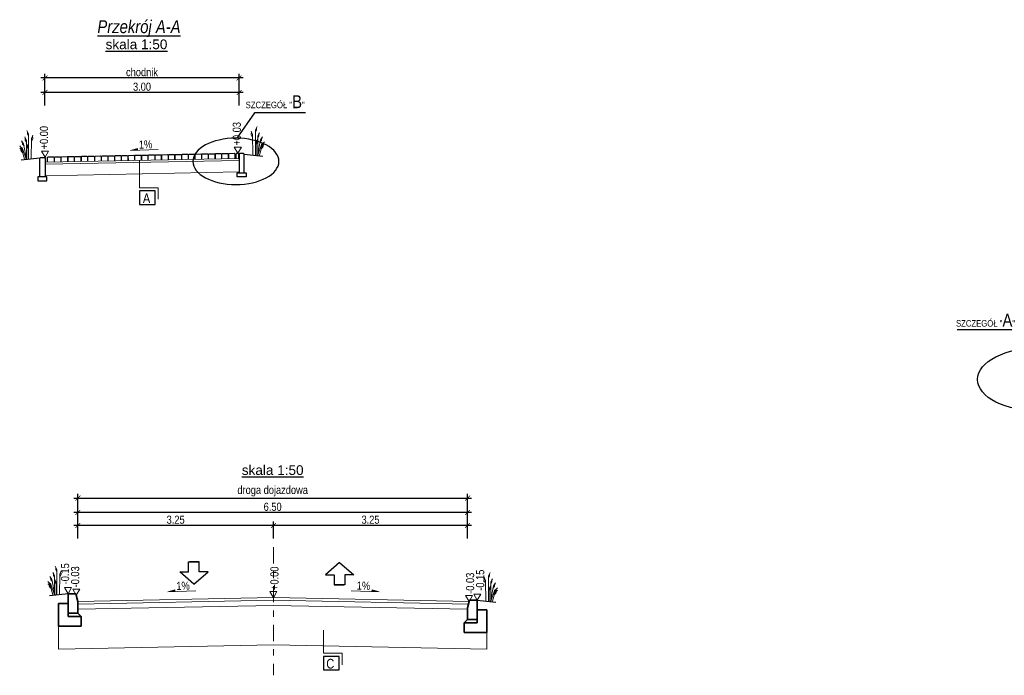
# Model space of a CAD drawing. Header units: metres. Extents: x 45702 to 45878, y -49323 to -49219.
# Tile 4 of 35: x 45702 to 45718, y -49314 to -49304. Entities that reach past the tile are written whole.
import ezdxf

# ---------------------------------------------------------------- set-up
doc = ezdxf.new("R2010")
doc.units = ezdxf.units.M
doc.linetypes.add('065-732_2012$0$OSIOWA', pattern=[5, 2.5, -1.25, 0, -1.25])
for name, color, linetype in [('00', 7, 'Continuous'), ('OPISY', 7, 'Continuous'), ('wymiarowanie', 7, 'Continuous')]:
    doc.layers.add(name, color=color, linetype=linetype)
for name, color, linetype, lineweight in [('00_ramka', 7, 'Continuous', 25), ('00_zielen', 82, 'Continuous', 15), ('_L_Tabelka', 7, 'Continuous', 13), ('_P_kostka', 7, 'Continuous', 13), ('_wymiary', 7, 'Continuous', 13), ('DP_OpisSpadki', 7, 'Continuous', 18), ('DP_Warstwy projektowane', 7, 'Continuous', 18), ('elementy betonowe', 7, 'Continuous', 35)]:
    doc.layers.add(name, color=color, linetype=linetype, lineweight=lineweight)
doc.styles.add('arial_ce', font='arial.ttf')
doc.styles.add('znakn', font='ARIALN.TTF')
doc.dimstyles.new('S50_T2.50_[m]', dxfattribs={"dimtxt": 0.125, "dimasz": 0.075, "dimexe": 0.063, "dimexo": 0.125, "dimgap": 0.025, "dimtad": 1, "dimrnd": 0.01, "dimzin": 0, "dimdsep": 46, "dimtxsty": 'znakn', "dimblk": 'ARCHTICK', "dimcen": -0.075, "dimdle": 0.063, "dimadec": 0, "dimazin": 0, "dimtfac": 1, "dimtix": 1, "dimtmove": 2, "dimatfit": 3, "dimfxl": 0.2, "dimfxlon": 1, "dimtolj": 1, "dimtzin": 0, "dimarcsym": 0})

# ---------------------------------------------------------------- blocks, each defined once
blk = doc.blocks.new('spadek')
blk.add_hatch(color=256).paths.add_polyline_path([(64.6, 3.7), (64.4, -2.1), (86.3, -2.8)])
blk.add_lwpolyline([(0, 0), (86.3, -2.8), (64.6, 3.7), (64.4, -2.1)])
blk = doc.blocks.new('_ArchTick')
at = {"color": 0, "linetype": 'ByBlock', "const_width": 0.15}
blk.add_lwpolyline([(-0.5, -0.5), (0.5, 0.5)], dxfattribs=at)
blk = doc.blocks.new('*D1018')
at = {"layer": '_L_Tabelka', "color": 0, "lineweight": -2, "ltscale": 0.5, "transparency": 16777216}
for p, q in [((45705.757, -49304.774), (45702.631, -49304.774)), ((45702.694, -49304.974), (45702.694, -49304.711)), ((45705.694, -49304.974), (45705.694, -49304.711))]:
    blk.add_line(p, q, dxfattribs=at)
at = {"layer": 'Defpoints', "color": 0, "ltscale": 0.5, "transparency": 16777216}
for p in [(45702.694, -49304.774), (45702.694, -49305.883), (45705.694, -49305.904)]:
    blk.add_point(p, dxfattribs=at)
at = {"layer": '_L_Tabelka', "color": 0, "lineweight": -2, "ltscale": 0.5, "transparency": 16777216, "xscale": 0.075, "yscale": 0.075, "zscale": 0.075, "rotation": 180}
blk.add_blockref('_ArchTick', (45702.694, -49304.774), dxfattribs=at)
at = {"layer": '_L_Tabelka', "color": 0, "lineweight": -2, "ltscale": 0.5, "transparency": 16777216, "xscale": 0.075, "yscale": 0.075, "zscale": 0.075}
blk.add_blockref('_ArchTick', (45705.694, -49304.774), dxfattribs=at)
at = {"layer": '_L_Tabelka', "color": 0, "ltscale": 0.5, "transparency": 16777216, "insert": (45704.194, -49304.685), "char_height": 0.125, "attachment_point": 5, "style": 'znakn'}
blk.add_mtext('\\A1;3.00', dxfattribs=at)
blk = doc.blocks.new('*D1019')
at = {"layer": '_L_Tabelka', "color": 0, "lineweight": -2, "ltscale": 0.5, "transparency": 16777216}
for p, q in [((45705.757, -49304.548), (45702.631, -49304.548)), ((45702.694, -49304.748), (45702.694, -49304.485)), ((45705.694, -49304.748), (45705.694, -49304.485))]:
    blk.add_line(p, q, dxfattribs=at)
at = {"layer": 'Defpoints', "color": 0, "ltscale": 0.5, "transparency": 16777216}
for p in [(45702.694, -49304.548), (45705.694, -49305.07), (45702.694, -49305.934)]:
    blk.add_point(p, dxfattribs=at)
at = {"layer": '_L_Tabelka', "color": 0, "lineweight": -2, "ltscale": 0.5, "transparency": 16777216, "xscale": 0.075, "yscale": 0.075, "zscale": 0.075, "rotation": 180}
blk.add_blockref('_ArchTick', (45702.694, -49304.548), dxfattribs=at)
at = {"layer": '_L_Tabelka', "color": 0, "lineweight": -2, "ltscale": 0.5, "transparency": 16777216, "xscale": 0.075, "yscale": 0.075, "zscale": 0.075}
blk.add_blockref('_ArchTick', (45705.694, -49304.548), dxfattribs=at)
at = {"layer": '_L_Tabelka', "color": 0, "ltscale": 0.5, "transparency": 16777216, "insert": (45704.194, -49304.46), "char_height": 0.125, "attachment_point": 5, "style": 'znakn'}
blk.add_mtext('\\A1;chodnik', dxfattribs=at)
blk = doc.blocks.new('*D1050')
at = {"layer": '_wymiary', "color": 0, "lineweight": -2, "ltscale": 0.5, "transparency": 16777216}
for p, q in [((45703.202, -49311.468), (45703.202, -49311.205)), ((45709.227, -49311.468), (45709.227, -49311.205)), ((45709.29, -49311.268), (45703.139, -49311.268))]:
    blk.add_line(p, q, dxfattribs=at)
at = {"layer": 'Defpoints', "color": 0, "ltscale": 0.5, "transparency": 16777216}
for p in [(45703.202, -49311.268), (45703.202, -49313.513), (45709.227, -49313.536)]:
    blk.add_point(p, dxfattribs=at)
at = {"layer": '_wymiary', "color": 0, "lineweight": -2, "ltscale": 0.5, "transparency": 16777216, "xscale": 0.075, "yscale": 0.075, "zscale": 0.075, "rotation": 180}
blk.add_blockref('_ArchTick', (45703.202, -49311.268), dxfattribs=at)
at = {"layer": '_wymiary', "color": 0, "lineweight": -2, "ltscale": 0.5, "transparency": 16777216, "xscale": 0.075, "yscale": 0.075, "zscale": 0.075}
blk.add_blockref('_ArchTick', (45709.227, -49311.268), dxfattribs=at)
at = {"layer": '_wymiary', "color": 0, "ltscale": 0.5, "transparency": 16777216, "insert": (45706.214, -49311.179), "char_height": 0.125, "attachment_point": 5, "style": 'znakn'}
blk.add_mtext('\\A1;6.50', dxfattribs=at)
blk = doc.blocks.new('*D1051')
at = {"layer": '_L_Tabelka', "color": 0, "lineweight": -2, "ltscale": 0.5, "transparency": 16777216}
for p, q in [((45703.139, -49311.043), (45709.29, -49311.043)), ((45703.202, -49311.243), (45703.202, -49310.98)), ((45709.227, -49311.243), (45709.227, -49310.98))]:
    blk.add_line(p, q, dxfattribs=at)
at = {"layer": 'Defpoints', "color": 0, "ltscale": 0.5, "transparency": 16777216}
for p in [(45709.227, -49311.043), (45703.202, -49313.513), (45709.227, -49313.536)]:
    blk.add_point(p, dxfattribs=at)
at = {"layer": '_L_Tabelka', "color": 0, "lineweight": -2, "ltscale": 0.5, "transparency": 16777216, "xscale": 0.075, "yscale": 0.075, "zscale": 0.075, "rotation": 180}
blk.add_blockref('_ArchTick', (45703.202, -49311.043), dxfattribs=at)
at = {"layer": '_L_Tabelka', "color": 0, "lineweight": -2, "ltscale": 0.5, "transparency": 16777216, "xscale": 0.075, "yscale": 0.075, "zscale": 0.075}
blk.add_blockref('_ArchTick', (45709.227, -49311.043), dxfattribs=at)
at = {"layer": '_L_Tabelka', "color": 0, "ltscale": 0.5, "transparency": 16777216, "insert": (45706.214, -49310.937), "char_height": 0.125, "attachment_point": 5, "style": 'znakn'}
blk.add_mtext('\\A1;droga dojazdowa', dxfattribs=at)
blk = doc.blocks.new('*D1052')
at = {"layer": '_wymiary', "color": 0, "lineweight": -2, "ltscale": 0.5, "transparency": 16777216}
for p, q in [((45706.29, -49311.468), (45703.138, -49311.468)), ((45703.201, -49311.668), (45703.201, -49311.405)), ((45706.227, -49311.668), (45706.227, -49311.405))]:
    blk.add_line(p, q, dxfattribs=at)
at = {"layer": 'Defpoints', "color": 0, "ltscale": 0.5, "transparency": 16777216}
for p in [(45703.201, -49311.468), (45703.201, -49312.824), (45706.227, -49313.313)]:
    blk.add_point(p, dxfattribs=at)
at = {"layer": '_wymiary', "color": 0, "lineweight": -2, "ltscale": 0.5, "transparency": 16777216, "xscale": 0.075, "yscale": 0.075, "zscale": 0.075, "rotation": 180}
blk.add_blockref('_ArchTick', (45703.201, -49311.468), dxfattribs=at)
at = {"layer": '_wymiary', "color": 0, "lineweight": -2, "ltscale": 0.5, "transparency": 16777216, "xscale": 0.075, "yscale": 0.075, "zscale": 0.075}
blk.add_blockref('_ArchTick', (45706.227, -49311.468), dxfattribs=at)
at = {"layer": '_wymiary', "color": 0, "ltscale": 0.5, "transparency": 16777216, "insert": (45704.714, -49311.379), "char_height": 0.125, "attachment_point": 5, "style": 'znakn'}
blk.add_mtext('\\A1;3.25', dxfattribs=at)
blk = doc.blocks.new('*D1053')
at = {"layer": '_wymiary', "color": 0, "lineweight": -2, "ltscale": 0.5, "transparency": 16777216}
for p, q in [((45709.29, -49311.468), (45706.164, -49311.468)), ((45706.227, -49311.668), (45706.227, -49311.405)), ((45709.227, -49311.668), (45709.227, -49311.405))]:
    blk.add_line(p, q, dxfattribs=at)
at = {"layer": 'Defpoints', "color": 0, "ltscale": 0.5, "transparency": 16777216}
for p in [(45706.227, -49311.468), (45706.227, -49312.824), (45709.227, -49312.833)]:
    blk.add_point(p, dxfattribs=at)
at = {"layer": '_wymiary', "color": 0, "lineweight": -2, "ltscale": 0.5, "transparency": 16777216, "xscale": 0.075, "yscale": 0.075, "zscale": 0.075, "rotation": 180}
blk.add_blockref('_ArchTick', (45706.227, -49311.468), dxfattribs=at)
at = {"layer": '_wymiary', "color": 0, "lineweight": -2, "ltscale": 0.5, "transparency": 16777216, "xscale": 0.075, "yscale": 0.075, "zscale": 0.075}
blk.add_blockref('_ArchTick', (45709.227, -49311.468), dxfattribs=at)
at = {"layer": '_wymiary', "color": 0, "ltscale": 0.5, "transparency": 16777216, "insert": (45707.727, -49311.379), "char_height": 0.125, "attachment_point": 5, "style": 'znakn'}
blk.add_mtext('\\A1;3.25', dxfattribs=at)

msp = doc.modelspace()

# ---------------------------------------------------------------- linework, layer by layer
at = {"color": 3}
for p, q in [((45705.7744996, -49305.7263658), (45706.0627651, -49305.7582518)), ((45702.6144996, -49305.788819), (45702.3262341, -49305.8207049)), ((45703.051936, -49312.5237283), (45702.7636705, -49312.5556143)), ((45709.3768436, -49312.6227459), (45709.665109, -49312.6546318))]:
    msp.add_line(p, q, dxfattribs=at)
at = {"linetype": 'Continuous', "ltscale": 1.2, "flags": 128}
for points in [[(45702.7344733, -49305.8521837), (45702.7344733, -49305.7813946), (45702.7443707, -49305.771004), (45702.8243747, -49305.7694039), (45702.8344733, -49305.7793026), (45702.8345903, -49305.8501814)], [(45702.8398674, -49305.8500758), (45702.8398674, -49305.7792867), (45702.8497649, -49305.7688961), (45702.9297689, -49305.767296), (45702.9398675, -49305.7771947), (45702.9399844, -49305.8480735)], [(45702.9452616, -49305.847968), (45702.9452616, -49305.7771788), (45702.955159, -49305.7667882), (45703.035163, -49305.7651882), (45703.0452616, -49305.7750868), (45703.0453786, -49305.8459656)], [(45703.0465574, -49305.845942), (45703.0465574, -49305.7751529), (45703.0564548, -49305.7647623), (45703.1364588, -49305.7631622), (45703.1465574, -49305.7730609), (45703.1466744, -49305.8439397)], [(45703.1519515, -49305.8438342), (45703.1519515, -49305.773045), (45703.161849, -49305.7626544), (45703.241853, -49305.7610544), (45703.2519516, -49305.770953), (45703.2520685, -49305.8418318)], [(45703.2532473, -49305.8418082), (45703.2532473, -49305.7710191), (45703.2631448, -49305.7606285), (45703.3431488, -49305.7590284), (45703.3532474, -49305.7689271), (45703.3533643, -49305.8398059)], [(45703.3586415, -49305.8397004), (45703.3586415, -49305.7689112), (45703.3685389, -49305.7585206), (45703.4485429, -49305.7569206), (45703.4586415, -49305.7668192), (45703.4587585, -49305.837698)], [(45703.4640356, -49305.8375925), (45703.4640356, -49305.7668034), (45703.4739331, -49305.7564128), (45703.5539371, -49305.7548127), (45703.5640357, -49305.7647113), (45703.5641526, -49305.8355901)], [(45703.5653314, -49305.8355666), (45703.5653314, -49305.7647774), (45703.5752289, -49305.7543868), (45703.6552329, -49305.7527868), (45703.6653315, -49305.7626854), (45703.6654484, -49305.8335642)], [(45703.6707255, -49305.8334587), (45703.6707255, -49305.7626696), (45703.680623, -49305.752279), (45703.760627, -49305.7506789), (45703.7707256, -49305.7605775), (45703.7708426, -49305.8314563)], [(45703.7720213, -49305.8314328), (45703.7720213, -49305.7606436), (45703.7819188, -49305.750253), (45703.8619228, -49305.748653), (45703.8720214, -49305.7585516), (45703.8721384, -49305.8294304)], [(45703.8774155, -49305.8293249), (45703.8774155, -49305.7585358), (45703.887313, -49305.7481452), (45703.967317, -49305.7465451), (45703.9774156, -49305.7564437), (45703.9775325, -49305.8273225)], [(45703.9787113, -49305.827299), (45703.9787113, -49305.7565098), (45703.9886088, -49305.7461192), (45704.0686128, -49305.7445192), (45704.0787113, -49305.7544178), (45704.0788283, -49305.8252966)], [(45704.0841054, -49305.8251911), (45704.0841054, -49305.754402), (45704.0940029, -49305.7440114), (45704.1740069, -49305.7424113), (45704.1841055, -49305.7523099), (45704.1842225, -49305.8231887)], [(45704.1854012, -49305.8231652), (45704.1854012, -49305.752376), (45704.1952987, -49305.7419854), (45704.2753027, -49305.7403854), (45704.2854013, -49305.750284), (45704.2855182, -49305.8211628)], [(45704.2907954, -49305.8210573), (45704.2907954, -49305.7502682), (45704.3006929, -49305.7398776), (45704.3806969, -49305.7382775), (45704.3907954, -49305.7481761), (45704.3909124, -49305.8190549)], [(45704.3961895, -49305.8189494), (45704.3961895, -49305.7481603), (45704.406087, -49305.7377697), (45704.486091, -49305.7361696), (45704.4961896, -49305.7460682), (45704.4963066, -49305.8169471)], [(45704.4974853, -49305.8169235), (45704.4974853, -49305.7461344), (45704.5073828, -49305.7357438), (45704.5873868, -49305.7341437), (45704.5974854, -49305.7440423), (45704.5976023, -49305.8149211)], [(45704.6028795, -49305.8148156), (45704.6028795, -49305.7440265), (45704.612777, -49305.7336359), (45704.692781, -49305.7320358), (45704.7028795, -49305.7419344), (45704.7029965, -49305.8128133)], [(45704.7041753, -49305.8127897), (45704.7041753, -49305.7420006), (45704.7140727, -49305.73161), (45704.7940767, -49305.7300099), (45704.8041753, -49305.7399085), (45704.8042923, -49305.8107873)], [(45704.8095694, -49305.8106818), (45704.8095694, -49305.7398927), (45704.8194669, -49305.7295021), (45704.8994709, -49305.727902), (45704.9095695, -49305.7378006), (45704.9096864, -49305.8086795)], [(45704.9108652, -49305.8086559), (45704.9108652, -49305.7378668), (45704.9207627, -49305.7274762), (45705.0007667, -49305.7258761), (45705.0108653, -49305.7357747), (45705.0109822, -49305.8066535)], [(45705.0162594, -49305.806548), (45705.0162594, -49305.7357589), (45705.0261568, -49305.7253683), (45705.1061608, -49305.7237682), (45705.1162594, -49305.7336668), (45705.1163764, -49305.8045457)], [(45705.1175552, -49305.8045221), (45705.1175552, -49305.733733), (45705.1274526, -49305.7233424), (45705.2074566, -49305.7217423), (45705.2175552, -49305.7316409), (45705.2176722, -49305.8025197)], [(45705.2229493, -49305.8024142), (45705.2229493, -49305.7316251), (45705.2328468, -49305.7212345), (45705.3128508, -49305.7196344), (45705.3229494, -49305.729533), (45705.3230663, -49305.8004119)], [(45705.3242451, -49305.8003883), (45705.3242451, -49305.7295992), (45705.3341426, -49305.7192086), (45705.4141466, -49305.7176085), (45705.4242452, -49305.7275071), (45705.4243621, -49305.7983859)], [(45705.4296393, -49305.7982804), (45705.4296393, -49305.7274913), (45705.4395367, -49305.7171007), (45705.5195407, -49305.7155006), (45705.5296393, -49305.7253992), (45705.5297563, -49305.7962781)], [(45705.530935, -49305.7962545), (45705.530935, -49305.7254654), (45705.5408325, -49305.7150748), (45705.6208365, -49305.7134747), (45705.6309351, -49305.7233733), (45705.6310521, -49305.7942521)], [(45705.6478218, -49305.7939168), (45705.6478218, -49305.7231276), (45705.6577192, -49305.712737), (45705.6777232, -49305.711137), (45705.6878218, -49305.7210356), (45705.6879388, -49305.7919144)]]:
    msp.add_lwpolyline(points, dxfattribs=at)
at = {"layer": '00', "flags": 128}
for points in [[(45705.6944996, -49306.0163658), (45705.7744996, -49306.0163658), (45705.7744996, -49305.7263658), (45705.7644996, -49305.7163658), (45705.6944996, -49305.7163658), (45705.6944996, -49305.7263658)], [(45702.6944996, -49306.078819), (45702.6144996, -49306.078819), (45702.6144996, -49305.788819), (45702.6244996, -49305.778819), (45702.6944996, -49305.778819), (45702.6944996, -49305.788819)], [(45705.6644996, -49306.0163658), (45705.7444996, -49306.0163658), (45705.8044996, -49306.0163658), (45705.8044996, -49306.0763658), (45705.6644996, -49306.0763658)], [(45702.7244996, -49306.078819), (45702.6444996, -49306.078819), (45702.5844996, -49306.078819), (45702.5844996, -49306.138819), (45702.7244996, -49306.138819)]]:
    msp.add_lwpolyline(points, close=True, dxfattribs=at)
for points in [[(45703.0516175, -49312.5237283), (45703.1716175, -49312.5237283)], [(45703.1716175, -49312.5237283), (45703.2016175, -49312.6437283)], [(45703.2016175, -49312.8237283), (45703.2016175, -49312.6437283)], [(45703.2016175, -49312.8237283), (45703.2016175, -49312.6437283)], [(45709.2568436, -49312.6227459), (45709.2268436, -49312.7427459)], [(45709.2268436, -49312.9227459), (45709.2268436, -49312.7427459)], [(45709.2268436, -49312.9227459), (45709.2268436, -49312.7427459)], [(45709.3768436, -49312.6227459), (45709.2568436, -49312.6227459)], [(45703.0516175, -49312.8237283), (45703.2016175, -49312.8237283)], [(45703.0516175, -49312.8237283), (45703.2016175, -49312.8237283)], [(45703.0516175, -49312.8737283), (45703.2516175, -49312.8737283)], [(45703.0516175, -49312.8737283), (45703.2516175, -49312.8737283)], [(45703.2016175, -49312.8237283), (45703.2516175, -49312.8737283)], [(45703.2016175, -49312.8237283), (45703.2516175, -49312.8737283)], [(45703.2516175, -49312.8737283), (45703.2516175, -49312.9737283)], [(45703.2516175, -49312.8737283), (45703.2516175, -49312.9737283)], [(45709.2268436, -49312.9227459), (45709.1768436, -49312.9727459)], [(45709.2268436, -49312.9227459), (45709.1768436, -49312.9727459)], [(45709.3768436, -49312.9227459), (45709.2268436, -49312.9227459)], [(45709.3768436, -49312.9227459), (45709.2268436, -49312.9227459)], [(45709.3768436, -49312.9727459), (45709.1768436, -49312.9727459)], [(45709.1768436, -49312.9727459), (45709.1768436, -49313.0727459)], [(45709.3768436, -49312.9727459), (45709.1768436, -49312.9727459)], [(45709.1768436, -49312.9727459), (45709.1768436, -49313.0727459)]]:
    msp.add_lwpolyline(points, dxfattribs=at)
at = {"layer": '00', "ltscale": 0.5, "extrusion": (0, 0, -1)}
msp.add_ellipse((45705.6458359, -49305.8389687), major_axis=(0.6647751, 0), ratio=0.539617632, dxfattribs=at)
at = {"layer": '00', "ltscale": 0.5}
msp.add_ellipse((45718.0831015, -49309.209852), major_axis=(0.9699029, 0), ratio=0.5102411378, dxfattribs=at)
at = {"layer": '00_ramka', "ltscale": 0.5}
for p, q in [((45704.915353, -49312.1864546), (45704.915353, -49312.0303035)), ((45704.915353, -49312.0303035), (45705.0637853, -49312.0303035)), ((45705.0784219, -49312.0303035), (45704.9299896, -49312.0303035)), ((45705.0784219, -49312.1864546), (45705.0784219, -49312.0303035)), ((45707.2482724, -49312.0402664), (45707.0287478, -49312.2289176)), ((45707.2482724, -49312.0402664), (45707.467797, -49312.2289176)), ((45704.9968874, -49312.3751058), (45704.7773629, -49312.1864546)), ((45704.7773629, -49312.1864546), (45704.915353, -49312.1864546)), ((45704.9968874, -49312.3751058), (45705.216412, -49312.1864546)), ((45705.216412, -49312.1864546), (45705.0784219, -49312.1864546)), ((45707.0287478, -49312.2289176), (45707.1667379, -49312.2289176)), ((45707.1667379, -49312.2289176), (45707.1667379, -49312.3850688)), ((45707.467797, -49312.2289176), (45707.3298069, -49312.2289176)), ((45707.3298069, -49312.2289176), (45707.3298069, -49312.3850688)), ((45707.1667379, -49312.3850688), (45707.3151703, -49312.3850688)), ((45707.3298069, -49312.3850688), (45707.1813745, -49312.3850688))]:
    msp.add_line(p, q, dxfattribs=at)
at = {"layer": '00_ramka', "ltscale": 0.5, "flags": 128}
for points in [[(45706.7222899, -49305.0866927), (45705.9328272, -49305.0866927), (45705.6587012, -49305.4803116)], [(45716.7956747, -49308.4391407), (45717.7609722, -49308.4391407), (45718.2868345, -49308.7193268)]]:
    msp.add_lwpolyline(points, dxfattribs=at)
at = {"layer": '00_zielen', "flags": 128}
for points in [[(45705.94929, -49305.742171), (45705.94929, -49305.3516687), (45705.9665928, -49305.3177327), (45705.9753776, -49305.3005028), (45705.9665928, -49305.3177327), (45705.9665928, -49305.3516687), (45705.94929, -49305.3849131)], [(45702.406165, -49305.8045105), (45702.406165, -49305.5100852), (45702.3888623, -49305.4761492), (45702.3800774, -49305.4589193), (45702.3888623, -49305.4761492), (45702.3888623, -49305.5100852), (45702.406165, -49305.5433295)], [(45702.4397092, -49305.8046242), (45702.4397092, -49305.4141219), (45702.4224064, -49305.3801858), (45702.4136216, -49305.3629559), (45702.4224064, -49305.3801858), (45702.4224064, -49305.4141219), (45702.4397092, -49305.4473662)], [(45702.4803668, -49305.8047619), (45702.4879332, -49305.486424), (45702.5010549, -49305.4506628), (45702.507717, -49305.4325063), (45702.5010549, -49305.4506628), (45702.5051119, -49305.4843555), (45702.4919075, -49305.5194299)], [(45705.9086323, -49305.7423088), (45705.9010659, -49305.4239708), (45705.8879442, -49305.3882097), (45705.8812821, -49305.3700532), (45705.8879442, -49305.3882097), (45705.8838873, -49305.4219023), (45705.8970917, -49305.4569767)], [(45705.9816679, -49305.7420613), (45706.0246557, -49305.505434), (45706.0477457, -49305.4751372), (45706.0594688, -49305.4597551), (45706.0477457, -49305.4751372), (45706.0416798, -49305.5085268), (45706.0187136, -49305.538143)], [(45705.9828341, -49305.7420573), (45705.9828341, -49305.4476321), (45706.0001369, -49305.4136961), (45706.0089218, -49305.3964662), (45706.0001369, -49305.4136961), (45706.0001369, -49305.4476321), (45705.9828341, -49305.4808764)], [(45702.4051271, -49305.804507), (45702.3450651, -49305.6385054), (45702.3172485, -49305.6124808), (45702.3031256, -49305.5992677), (45702.3172485, -49305.6124808), (45702.3287946, -49305.6443923), (45702.3563758, -49305.6697664)], [(45702.4073312, -49305.8045144), (45702.3643434, -49305.5678871), (45702.3412535, -49305.5375904), (45702.3295304, -49305.5222082), (45702.3412535, -49305.5375904), (45702.3473194, -49305.5709799), (45702.3702856, -49305.6005961)], [(45702.4314505, -49305.8045962), (45702.4314505, -49305.6098582), (45702.4141478, -49305.5759221), (45702.4053629, -49305.5586922), (45702.4141478, -49305.5759221), (45702.4141478, -49305.6098582), (45702.4314505, -49305.6431025)], [(45705.9575487, -49305.742143), (45705.9575487, -49305.547405), (45705.9748514, -49305.513469), (45705.9836363, -49305.4962391), (45705.9748514, -49305.513469), (45705.9748514, -49305.547405), (45705.9575487, -49305.5806494)], [(45705.9838721, -49305.7420538), (45706.0439341, -49305.5760523), (45706.0717507, -49305.5500277), (45706.0858736, -49305.5368146), (45706.0717507, -49305.5500277), (45706.0602046, -49305.5819392), (45706.0326234, -49305.6073133)], [(45706.0128317, -49305.7419557), (45706.0475531, -49305.6129768), (45706.0730826, -49305.5847052), (45706.0860444, -49305.5703512), (45706.0730826, -49305.5847052), (45706.064261, -49305.6174746), (45706.0389113, -49305.6450782)], [(45702.3761675, -49305.8044088), (45702.3414461, -49305.6754299), (45702.3159166, -49305.6471583), (45702.3029548, -49305.6328044), (45702.3159166, -49305.6471583), (45702.3247382, -49305.6799277), (45702.3500879, -49305.7075314)], [(45702.8771456, -49312.5395335), (45702.8771456, -49312.1490312), (45702.8598429, -49312.1150952), (45702.851058, -49312.0978653), (45702.8598429, -49312.1150952), (45702.8598429, -49312.1490312), (45702.8771456, -49312.1822756)], [(45702.8447677, -49312.5394238), (45702.8017799, -49312.3027965), (45702.7786899, -49312.2724997), (45702.7669668, -49312.2571176), (45702.7786899, -49312.2724997), (45702.7847558, -49312.3058893), (45702.8077221, -49312.3355055)], [(45702.8436015, -49312.5394198), (45702.8436015, -49312.2449946), (45702.8262987, -49312.2110586), (45702.8175139, -49312.1938287), (45702.8262987, -49312.2110586), (45702.8262987, -49312.2449946), (45702.8436015, -49312.2782389)], [(45702.868887, -49312.5395055), (45702.868887, -49312.3447675), (45702.8515842, -49312.3108315), (45702.8427993, -49312.2936016), (45702.8515842, -49312.3108315), (45702.8515842, -49312.3447675), (45702.868887, -49312.3780119)], [(45702.9178033, -49312.5396713), (45702.9253697, -49312.2213333), (45702.9384914, -49312.1855722), (45702.9451535, -49312.1674157), (45702.9384914, -49312.1855722), (45702.9425483, -49312.2192648), (45702.9293439, -49312.2543392)], [(45709.5109763, -49312.6386889), (45709.5034099, -49312.3203509), (45709.4902882, -49312.2845897), (45709.4836261, -49312.2664332), (45709.4902882, -49312.2845897), (45709.4862313, -49312.3182824), (45709.4994357, -49312.3533568)], [(45709.551634, -49312.6385511), (45709.551634, -49312.2480488), (45709.5689367, -49312.2141127), (45709.5777216, -49312.1968829), (45709.5689367, -49312.2141127), (45709.5689367, -49312.2480488), (45709.551634, -49312.2812931)], [(45709.5851781, -49312.6384374), (45709.5851781, -49312.3440121), (45709.6024808, -49312.3100761), (45709.6112657, -49312.2928462), (45709.6024808, -49312.3100761), (45709.6024808, -49312.3440121), (45709.5851781, -49312.3772565)], [(45702.8136039, -49312.5393182), (45702.7788825, -49312.4103393), (45702.753353, -49312.3820677), (45702.7403912, -49312.3677137), (45702.753353, -49312.3820677), (45702.7621746, -49312.4148371), (45702.7875243, -49312.4424407)], [(45702.8425635, -49312.5394163), (45702.7825015, -49312.3734148), (45702.754685, -49312.3473902), (45702.740562, -49312.3341771), (45702.754685, -49312.3473902), (45702.766231, -49312.3793017), (45702.7938123, -49312.4046758)], [(45709.5598926, -49312.6385231), (45709.5598926, -49312.4437851), (45709.5771953, -49312.409849), (45709.5859802, -49312.3926192), (45709.5771953, -49312.409849), (45709.5771953, -49312.4437851), (45709.5598926, -49312.4770294)], [(45709.5840119, -49312.6384413), (45709.6269997, -49312.4018141), (45709.6500896, -49312.3715173), (45709.6618128, -49312.3561351), (45709.6500896, -49312.3715173), (45709.6440238, -49312.4049068), (45709.6210575, -49312.434523)], [(45709.586216, -49312.6384339), (45709.6462781, -49312.4724323), (45709.6740946, -49312.4464077), (45709.6882175, -49312.4331946), (45709.6740946, -49312.4464077), (45709.6625485, -49312.4783192), (45709.6349673, -49312.5036933)], [(45709.6151757, -49312.6383357), (45709.6498971, -49312.5093568), (45709.6754266, -49312.4810852), (45709.6883883, -49312.4667313), (45709.6754266, -49312.4810852), (45709.666605, -49312.5138546), (45709.6412553, -49312.5414583)]]:
    msp.add_lwpolyline(points, dxfattribs=at)
at = {"layer": '_L_Tabelka', "ltscale": 0.5}
for p, q in [((45705.6944996, -49305.7929832), (45702.6944996, -49305.8529832)), ((45705.6944996, -49305.8229832), (45702.6944996, -49305.8829832)), ((45705.6944996, -49306.0020014), (45702.6944996, -49306.0620014))]:
    msp.add_line(p, q, dxfattribs=at)
at = {"layer": '_P_kostka', "ltscale": 0.5}
for p, q in [((45702.9016175, -49312.8954164), (45702.9016175, -49313.3798743)), ((45709.5268436, -49313.1227459), (45709.5268436, -49313.3793698)), ((45702.9016175, -49313.3798743), (45706.2268436, -49313.3133698)), ((45709.5268436, -49313.3793698), (45706.2268436, -49313.3133698))]:
    msp.add_line(p, q, dxfattribs=at)
at = {"layer": '_P_kostka', "color": 1, "linetype": '065-732_2012$0$OSIOWA', "ltscale": 0.1, "flags": 128}
msp.add_lwpolyline([(45706.2268436, -49311.8051643), (45706.2268436, -49313.7837944)], dxfattribs=at)
at = {"layer": '_wymiary', "ltscale": 0.5}
for p, q in [((45703.2016175, -49312.6437283), (45706.2268436, -49312.5832238)), ((45709.2520696, -49312.6437283), (45706.2268436, -49312.5832238)), ((45703.2016175, -49312.6837283), (45706.2268436, -49312.6232238)), ((45703.2016175, -49312.7637283), (45706.2268436, -49312.7032238)), ((45709.24165, -49312.6835199), (45706.2268436, -49312.6232238)), ((45709.2268606, -49312.7632241), (45706.2268436, -49312.7032238))]:
    msp.add_line(p, q, dxfattribs=at)
at = {"layer": '_wymiary', "ltscale": 0.5, "flags": 128}
for points in [[(45704.4452856, -49306.4252226), (45704.4452856, -49306.2458189), (45704.1536111, -49306.2458189), (45704.1536111, -49305.8265678)], [(45707.2906952, -49313.6207973), (45707.2906952, -49313.4413936), (45706.9990207, -49313.4413936), (45706.9990207, -49313.0854859)]]:
    msp.add_lwpolyline(points, dxfattribs=at)
at = {"layer": 'DP_OpisSpadki'}
for points in [[(45705.6758886, -49305.7123736), (45705.7304482, -49305.6178736), (45705.621329, -49305.6178736)], [(45702.6949957, -49305.7731892), (45702.7495553, -49305.6786892), (45702.6404361, -49305.6786892)], [(45703.0517767, -49312.5234525), (45703.1063364, -49312.4289525), (45702.9972171, -49312.4289525)], [(45703.17702, -49312.5444255), (45703.2315796, -49312.4499255), (45703.1224604, -49312.4499255)], [(45706.226441, -49312.583921), (45706.1718814, -49312.489421), (45706.2810006, -49312.489421)], [(45709.251441, -49312.6434431), (45709.1968814, -49312.5489431), (45709.3060006, -49312.5489431)], [(45709.3766843, -49312.62247), (45709.3221247, -49312.52797), (45709.4312439, -49312.52797)]]:
    msp.add_lwpolyline(points, close=True, dxfattribs=at)
at = {"layer": 'DP_Warstwy projektowane', "ltscale": 1.2, "flags": 128}
for points in [[(45703.2016175, -49312.6437283), (45703.2016175, -49312.6837363)], [(45703.2016175, -49312.6437283), (45703.2016175, -49312.6837363)], [(45703.2016175, -49312.6437283), (45703.2016175, -49312.6837363)], [(45709.2268436, -49312.7427459), (45709.2268436, -49312.7827539)], [(45709.2268436, -49312.7427459), (45709.2268436, -49312.7827539)], [(45709.2268436, -49312.7427459), (45709.2268436, -49312.7827539)]]:
    msp.add_lwpolyline(points, dxfattribs=at)
at = {"layer": 'DP_Warstwy projektowane', "ltscale": 0.5, "flags": 128}
for points in [[(45703.2016175, -49312.6437283), (45703.2016175, -49312.6837363)], [(45703.2016175, -49312.6437283), (45703.2016175, -49312.6837363)], [(45703.2016175, -49312.6437283), (45703.2016175, -49312.6837363)], [(45709.2268436, -49312.7427459), (45709.2268436, -49312.7827539)], [(45709.2268436, -49312.7427459), (45709.2268436, -49312.7827539)], [(45709.2268436, -49312.7427459), (45709.2268436, -49312.7827539)]]:
    msp.add_lwpolyline(points, dxfattribs=at)
at = {"layer": 'elementy betonowe', "color": 0, "linetype": 'Continuous', "ltscale": 1.2}
for p, q in [((45703.2014678, -49312.8237284), (45703.2016175, -49312.6437283)), ((45709.2269932, -49312.9227459), (45709.2268436, -49312.7427459))]:
    msp.add_line(p, q, dxfattribs=at)
at = {"layer": 'elementy betonowe', "color": 0, "linetype": 'Continuous', "ltscale": 1.2, "flags": 128}
for points in [[(45703.0516175, -49312.5237283), (45703.0516175, -49312.8237283)], [(45703.0516175, -49312.5237283), (45703.1716175, -49312.5237283)], [(45703.1716175, -49312.5237283), (45703.2016175, -49312.6437283)], [(45702.9016175, -49312.6737283), (45702.9016175, -49313.0237283)], [(45702.9016175, -49312.6737283), (45703.0516175, -49312.6737283)], [(45703.2016175, -49312.8237283), (45703.2016175, -49312.6437283)], [(45709.2568436, -49312.6227459), (45709.2268436, -49312.7427459)], [(45709.2268436, -49312.9227459), (45709.2268436, -49312.7427459)], [(45709.3768436, -49312.6227459), (45709.2568436, -49312.6227459)], [(45709.3768436, -49312.6227459), (45709.3768436, -49312.9227459)], [(45709.5268436, -49312.7727459), (45709.3768436, -49312.7727459)], [(45709.5268436, -49312.7727459), (45709.5268436, -49313.1227459)], [(45703.0516175, -49312.8237283), (45703.2016175, -49312.8237283)], [(45703.0516175, -49312.8237283), (45703.0516175, -49312.8737283)], [(45703.0516175, -49312.8737283), (45703.2516175, -49312.8737283)], [(45703.2016175, -49312.8237283), (45703.2516175, -49312.8737283)], [(45703.2516175, -49312.8737283), (45703.2516381, -49313.0237077)], [(45709.2268436, -49312.9227459), (45709.1768436, -49312.9727459)], [(45709.3768436, -49312.9227459), (45709.2268436, -49312.9227459)], [(45709.3768436, -49312.9227459), (45709.3768436, -49312.9727459)], [(45702.9016175, -49313.0237283), (45703.2516175, -49313.0237283)], [(45709.1768436, -49312.9727459), (45709.1768229, -49313.1227252)], [(45709.3768436, -49312.9727459), (45709.1768436, -49312.9727459)], [(45709.5268436, -49313.1227459), (45709.1768436, -49313.1227459)]]:
    msp.add_lwpolyline(points, dxfattribs=at)
at = {"layer": 'OPISY'}
for points in [[(45704.3952856, -49306.2958189), (45704.1536357, -49306.2958189), (45704.1536357, -49306.5060842), (45704.3952856, -49306.5060842)], [(45707.2406952, -49313.4913936), (45706.9990453, -49313.4913936), (45706.9990453, -49313.7016589), (45707.2406952, -49313.7016589)]]:
    msp.add_lwpolyline(points, close=True, dxfattribs=at)

# ---------------------------------------------------------------- block references
at = {"layer": 'DP_OpisSpadki', "yscale": 0.004999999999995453, "zscale": 0.004999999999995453}
for p, xscale in [((45704.445848, -49305.6575013), -0.004999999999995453), ((45705.0257017, -49312.4791674), -0.004999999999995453), ((45707.4279854, -49312.4791674), 0.004999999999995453)]:
    msp.add_blockref('spadek', p, dxfattribs=dict(at, xscale=xscale))

# ---------------------------------------------------------------- texts
at = {"layer": 'DP_OpisSpadki', "color": 7, "style": 'znakn'}
for s, p in [('+0.00', (45702.7406193, -49305.6538623)), ('+0.03', (45705.7215122, -49305.5930468)), ('-0.15', (45703.0666203, -49312.377765)), ('-0.03', (45703.2226436, -49312.4250987)), ('+0.00', (45706.3041973, -49312.4645942)), ('-0.03', (45709.3291973, -49312.5241162)), ('-0.15', (45709.4852207, -49312.4767825))]:
    msp.add_text(s, height=0.125, rotation=90, dxfattribs=at).set_placement(p)
at = {"layer": 'DP_OpisSpadki', "style": 'znakn'}
for rotation, p in [(1.89981159, (45704.1473204, -49305.6428878)), (1.89981159, (45704.727174, -49312.4645539)), (358.10018841, (45707.5136356, -49312.4574927))]:
    msp.add_text('1%%%', height=0.125, rotation=rotation, dxfattribs=at).set_placement(p)
at = {"layer": 'OPISY', "color": 0, "insert": (45704.1471909, -49303.7864177), "char_height": 0.2, "width": 11.1375, "attachment_point": 5, "style": 'znakn'}
msp.add_mtext('\\A1;{\\fArial Narrow|b0|i1|c238|p34;\\LPrzekrój A-A}', dxfattribs=at)
at = {"layer": 'OPISY', "char_height": 0.15, "attachment_point": 3, "style": 'znakn'}
for s, insert in [('A', (45704.321845, -49306.3342912)), ('C', (45707.1672545, -49313.5298659))]:
    msp.add_mtext_dynamic_manual_height_columns(s, width=0.167407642, gutter_width=12.5, heights=[0], dxfattribs=dict(at, insert=insert))
at = {"layer": 'wymiarowanie', "color": 0, "width": 5.467403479, "attachment_point": 3}
for s, insert, char_height, style in [('{\\Lskala 1:50}', (45704.5865071, -49303.9541421), 0.15, 'arial_ce'), ('SZCZEGÓŁ "{\\H2x;B}"', (45706.7103433, -49304.8163217), 0.1, 'znakn'), ('SZCZEGÓŁ "{\\H2x;A}"', (45717.6930162, -49308.1931283), 0.1, 'znakn'), ('{\\Lskala 1:50}', (45706.6923038, -49310.5366339), 0.15, 'arial_ce')]:
    msp.add_mtext(s, dxfattribs=dict(at, insert=insert, char_height=char_height, style=style))

# ---------------------------------------------------------------- dimensions: what is measured, and where the dimension line sits
at = {"layer": '_L_Tabelka', "ltscale": 0.5}
dim = msp.add_linear_dim(base=(45702.6944996, -49304.5481017), p1=(45705.6944996, -49305.0697173), p2=(45702.6944996, -49305.933819), angle=180, text='chodnik', dimstyle='S50_T2.50_[m]', dxfattribs=at)
dim.commit()
dim.dimension.update_dxf_attribs({"geometry": '*D1019', "text_midpoint": (45704.1944996, -49304.4595785)})
dim = msp.add_linear_dim(base=(45702.6944996, -49304.773729), p1=(45705.6944996, -49305.9039592), p2=(45702.6944996, -49305.8829832), angle=180, dimstyle='S50_T2.50_[m]', dxfattribs=at)
dim.commit()
dim.dimension.update_dxf_attribs({"geometry": '*D1018', "text_midpoint": (45704.1944996, -49304.6849074)})
dim = msp.add_linear_dim(base=(45709.2268436, -49311.0426187), p1=(45703.2016175, -49313.5130635), p2=(45709.2268436, -49313.5358643), text='droga dojazdowa', dimstyle='S50_T2.50_[m]', dxfattribs=at)
dim.commit()
dim.dimension.update_dxf_attribs({"geometry": '*D1051', "text_midpoint": (45706.2142305, -49310.9367439)})
at = {"layer": '_wymiary', "ltscale": 0.5}
for base, p1, p2, text, picture, middle in [((45703.2016175, -49311.2682461), (45709.2268436, -49313.5358643), (45703.2016175, -49313.5130635), '6.50', '*D1050', (45706.2142305, -49311.1794244)), ((45703.2014679, -49311.4682461), (45706.2268436, -49313.3133698), (45703.2014679, -49312.8235788), '3.25', '*D1052', (45704.7141557, -49311.3794244)), ((45706.2268436, -49311.4682461), (45709.2269184, -49312.8327459), (45706.2268436, -49312.8235788), '3.25', '*D1053', (45707.726881, -49311.3794244))]:
    dim = msp.add_linear_dim(base=base, p1=p1, p2=p2, angle=180, text=text, dimstyle='S50_T2.50_[m]', dxfattribs=at)
    dim.commit()
    dim.dimension.update_dxf_attribs({"geometry": picture, "text_midpoint": middle})

doc.saveas('drawing.dxf')
